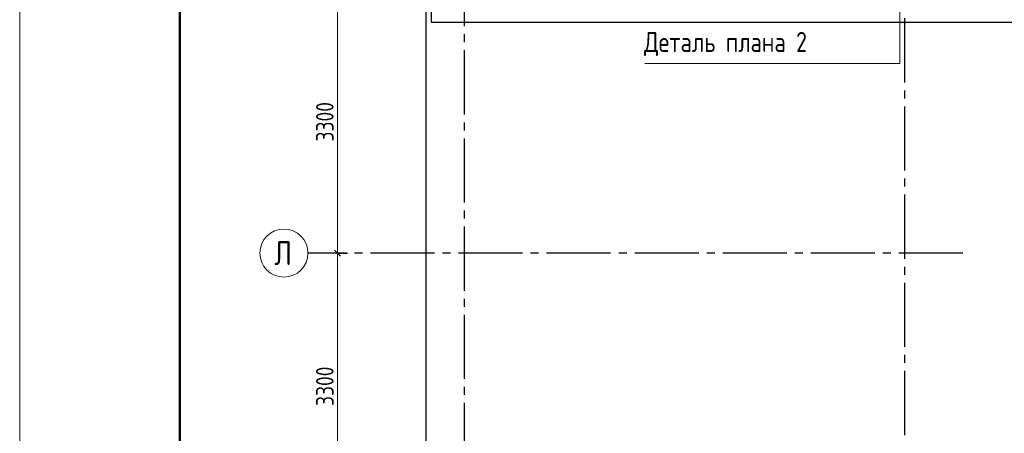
# Model space of a CAD drawing. Header units: millimetres. Extents: x 0 to 37092, y 0 to 42000.
# Tile 6 of 12: x 0 to 12298, y 26521 to 31682. Entities that reach past the tile are written whole.
import ezdxf

# ---------------------------------------------------------------- set-up
doc = ezdxf.new("R2010")
doc.units = ezdxf.units.MM
doc.linetypes.add('______5', pattern=[1100, 800, -100, 100, -100])
for name, color, linetype, lineweight in [('Standard', 7, 'Continuous', 25), ('ЖБ Перекрытие верхний уровень', 7, 'Continuous', 35), ('Оси', 40, '______5', 18), ('Примечания', 7, 'Continuous', 25)]:
    doc.layers.add(name, color=color, linetype=linetype, lineweight=lineweight)
doc.styles.add('GOST 2.304-81', font='txt')
doc.styles.add('ISOCPEUR', font='txt')

msp = doc.modelspace()

# ---------------------------------------------------------------- linework, layer by layer
at = {"layer": 'Standard', "color": 7, "linetype": 'Continuous', "lineweight": 13, "transparency": 33554687}
for p, q in [((3971, 28770), (3971, 32070)), ((3971, 25470), (3971, 28770))]:
    msp.add_line(p, q, dxfattribs=at)
at = {"layer": 'Standard', "color": 7, "linetype": 'Continuous', "lineweight": 25, "transparency": 33554687}
msp.add_line((4008, 28733), (3933, 28808), dxfattribs=at)
at = {"layer": 'Standard', "color": 251, "linetype": 'Continuous', "lineweight": -3, "true_color": 0x656565, "transparency": 33554687}
for q in [(3846, 28770), (4096, 28770)]:
    msp.add_line((3971, 28770), q, dxfattribs=at)
at = {"layer": 'Standard', "color": 7, "linetype": 'Continuous', "lineweight": 13, "transparency": 33554687}
msp.add_lwpolyline([(0, 0), (29700, 0), (29700, 42000), (0, 42000), (0, 0)], close=True, dxfattribs=at)
at = {"layer": 'Standard', "color": 7, "linetype": 'Continuous', "lineweight": 50, "transparency": 33554687}
msp.add_lwpolyline([(2000, 41500), (29200, 41500), (29200, 500), (2000, 500), (2000, 41500)], close=True, dxfattribs=at)
at = {"layer": 'Standard', "color": 254, "linetype": 'Continuous', "lineweight": 25, "true_color": 0xc4c4ff, "transparency": 33554687}
msp.add_lwpolyline([(5073, 9727), (18552, 9727), (18552, 40398), (5073, 40398), (5073, 9727)], dxfattribs=at)
at = {"layer": 'Standard', "color": 251, "linetype": 'Continuous', "lineweight": -3, "true_color": 0x656565, "transparency": 33554687}
msp.add_lwpolyline([(3971, 28770), (3954, 28770), (3954, 28770), (3954, 28770), (3954, 28770), (3954, 28770), (3954, 28770), (3700, 28770)], dxfattribs=at)
at = {"layer": 'ЖБ Перекрытие верхний уровень', "color": 7, "linetype": 'Continuous', "lineweight": 25, "transparency": 33554687}
for p, q in [((5141, 40330), (5141, 31650)), ((5141, 31650), (11401, 31650)), ((11401, 31650), (13001, 31650))]:
    msp.add_line(p, q, dxfattribs=at)
at = {"layer": 'Оси', "color": 8, "linetype": '______5', "lineweight": -3, "transparency": 33554687}
for p, q in [((11051, 40500), (11051, 7060)), ((5551, 40100), (5551, 7060)), ((11781, 28770), (3600, 28770))]:
    msp.add_line(p, q, dxfattribs=at)
at = {"layer": 'Оси', "color": 7, "linetype": 'Continuous', "lineweight": 13, "transparency": 33554687}
msp.add_circle((3300, 28770), 300, dxfattribs=at)
at = {"layer": 'Примечания', "color": 7, "linetype": 'Continuous', "lineweight": 13, "transparency": 33554687}
msp.add_lwpolyline([(7808, 31135), (10991, 31135), (10991, 32158)], dxfattribs=at)

# ---------------------------------------------------------------- texts
at = {"layer": 'Standard', "color": 7, "linetype": 'Continuous', "lineweight": 25, "transparency": 33554687, "char_height": 220, "width": 641.48, "attachment_point": 7, "rotation": 90, "style": 'GOST 2.304-81'}
for insert in [(3921, 30162), (3921, 26862)]:
    msp.add_mtext('3300', dxfattribs=dict(at, insert=insert))
at = {"layer": 'Оси', "color": 7, "linetype": 'Continuous', "lineweight": 25, "transparency": 33554687, "insert": (3180, 28620), "char_height": 300, "width": 359.85, "attachment_point": 7, "style": 'ISOCPEUR'}
msp.add_mtext('\\W0.80;Л', dxfattribs=at)
at = {"layer": 'Примечания', "color": 7, "linetype": 'Continuous', "lineweight": 25, "transparency": 33554687, "insert": (7799, 31227), "char_height": 250, "width": 2150.15, "attachment_point": 7, "style": 'GOST 2.304-81'}
msp.add_mtext('Деталь\\~плана\\~2', dxfattribs=at)

doc.saveas('drawing.dxf')
